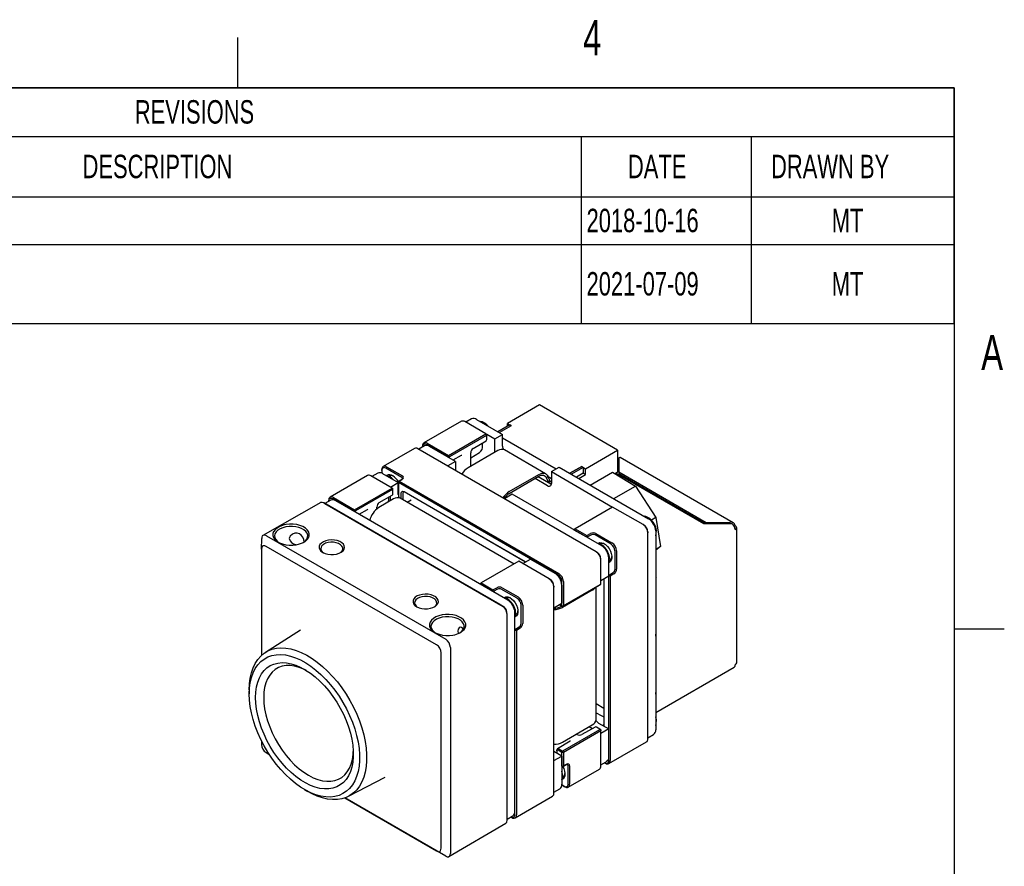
# Model space of a CAD drawing. Extents: x 5 to 274, y 5 to 212.
# Tile 11 of 11: x 185 to 274, y 135 to 212. Entities that reach past the tile are written whole.
import ezdxf
from ezdxf.enums import TextEntityAlignment as Align

# ---------------------------------------------------------------- set-up
doc = ezdxf.new("R2010")
doc.units = 0
doc.layers.get('0').update_dxf_attribs({"linetype": 'CONTINUOUS'})
doc.layers.add('FORMAT', color=7, linetype='CONTINUOUS')

# ---------------------------------------------------------------- blocks, each defined once
blk = doc.blocks.new('SW_TABLEANNOTATION_0')
at = {"color": 0, "linetype": 'CONTINUOUS'}
for p, q in [((134.292, 0), (0, 0)), ((134.292, -21.304), (134.292, 0)), ((0, -4.417), (134.292, -4.417)), ((100.557, -4.417), (100.557, -9.865)), ((115.943, -4.417), (115.943, -9.865)), ((0, -9.865), (134.292, -9.865)), ((100.557, -9.865), (100.557, -21.304)), ((115.943, -9.865), (115.943, -21.304)), ((0, -14.173), (134.292, -14.173)), ((0, -21.304), (134.292, -21.304))]:
    blk.add_line(p, q, dxfattribs=at)
at = {"color": 0, "linetype": 'CONTINUOUS', "width": 0.7}
for s, height, p in [('REVISIONS', 2.1167, (60.224, -3.877)), ('DESCRIPTION', 2.11667, (55.503, -8.809)), ('DATE', 2.1167, (104.797, -8.809)), ('DRAWN BY', 2.1167, (117.733, -8.809)), ('2018-10-16', 2.1167, (101.057, -13.687)), ('MT', 2.1167, (123.218, -13.687)), ('2021-07-09', 2.1167, (101.057, -19.406)), ('MT', 2.1167, (123.218, -19.406))]:
    blk.add_text(s, height=height, dxfattribs=at).set_placement(p, align=Align.BOTTOM_LEFT)

msp = doc.modelspace()

# ---------------------------------------------------------------- linework, layer by layer
at = {"color": 7, "linetype": 'CONTINUOUS'}
for p, q in [((231.706, 177.043), (228.807, 175.369)), ((238.777, 172.961), (231.706, 177.043)), ((224.66, 175.57), (221.266, 173.611)), ((226.87, 174.438), (224.96, 175.54)), ((225.571, 175.789), (225.05, 175.488)), ((226.021, 175.745), (228.367, 174.39)), ((228.807, 175.369), (229.16, 175.165)), ((228.807, 175.116), (228.807, 175.369)), ((223.475, 172.479), (226.87, 174.438)), ((226.911, 174.299), (226.87, 174.438)), ((226.87, 174.438), (226.94, 174.397)), ((229.019, 175.238), (227.958, 174.626)), ((229.16, 175.165), (228.093, 174.549)), ((229.153, 175.161), (229.019, 175.238)), ((221.566, 173.581), (223.475, 172.479)), ((226.911, 174.299), (223.575, 172.373)), ((225.72, 173.12), (226.891, 173.808)), ((226.574, 173.383), (226.574, 173.622)), ((226.94, 174.282), (226.911, 174.299)), ((226.94, 174.397), (227.66, 173.982)), ((226.94, 174.282), (226.94, 174.397)), ((226.94, 173.921), (226.94, 174.282)), ((227.66, 173.982), (228.367, 174.39)), ((227.66, 172.92), (227.66, 173.982)), ((228.367, 173.329), (228.367, 174.39)), ((228.367, 174.072), (233.223, 171.269)), ((220.418, 173.121), (217.589, 171.488)), ((236.84, 163.784), (220.718, 173.091)), ((221.328, 173.34), (220.808, 173.039)), ((221.142, 173.254), (221.142, 173.336)), ((221.142, 173.254), (221.142, 173.232)), ((223.405, 172.356), (221.495, 173.459)), ((224.125, 171.941), (221.778, 173.295)), ((227.943, 172.918), (225.256, 171.367)), ((225.493, 172.28), (226.292, 172.752)), ((225.493, 171.504), (225.493, 172.725)), ((232.262, 170.83), (228.543, 172.978)), ((235.878, 171.287), (238.777, 172.961)), ((238.777, 172.961), (238.777, 170.96)), ((223.405, 172.356), (223.475, 172.479)), ((223.546, 172.323), (223.405, 172.356)), ((224.125, 171.941), (223.417, 171.533)), ((223.575, 172.373), (223.475, 172.479)), ((223.575, 172.373), (223.546, 172.323)), ((223.546, 172.323), (223.546, 172.275)), ((223.894, 172.074), (224.662, 172.51)), ((224.125, 171.941), (224.125, 171.124)), ((238.777, 172.065), (238.791, 172.059)), ((238.868, 172.015), (238.791, 172.059)), ((238.868, 172.233), (238.868, 171.009)), ((249.222, 166.408), (239.004, 172.307)), ((217.086, 170.891), (216.565, 170.59)), ((217.465, 171.132), (217.465, 171.213)), ((217.465, 171.132), (217.465, 170.882)), ((219.254, 170.507), (217.819, 171.336)), ((217.889, 171.458), (219.325, 170.629)), ((232.792, 171.02), (233.499, 171.428)), ((232.792, 171.02), (232.792, 169.958)), ((232.792, 171.02), (238.325, 167.825)), ((233.499, 171.428), (241.577, 166.764)), ((234.457, 170.875), (235.524, 171.491)), ((235.524, 171.483), (234.464, 170.871)), ((235.666, 171.401), (234.605, 170.789)), ((235.666, 170.879), (235.058, 170.528)), ((235.524, 171.491), (235.878, 171.287)), ((235.524, 171.491), (235.524, 171.483)), ((235.524, 171.483), (235.666, 171.401)), ((235.666, 171.401), (235.666, 170.879)), ((235.666, 170.879), (235.878, 170.756)), ((235.878, 170.756), (235.878, 171.287)), ((236.295, 169.813), (238.307, 170.975)), ((238.307, 170.975), (240.404, 169.723)), ((238.777, 170.96), (238.551, 170.829)), ((238.652, 170.888), (246.54, 166.335)), ((238.868, 171.009), (246.787, 166.437)), ((238.868, 171.009), (238.868, 170.845)), ((216.175, 170.672), (212.781, 168.712)), ((218.384, 169.54), (216.475, 170.642)), ((217.536, 170.846), (218.95, 170.03)), ((218.243, 169.621), (218.95, 170.03)), ((218.947, 170.113), (219.26, 170.307)), ((219.018, 170.154), (218.947, 170.113)), ((218.953, 170.028), (218.947, 170.113)), ((218.947, 170.031), (218.947, 170.113)), ((218.95, 168.968), (218.95, 170.03)), ((218.953, 170.028), (219.018, 170.154)), ((218.953, 170.028), (218.953, 168.917)), ((233.375, 161.702), (218.953, 170.028)), ((219.334, 170.349), (219.018, 170.154)), ((219.018, 170.154), (233.446, 161.825)), ((228.975, 169.22), (231.662, 170.771)), ((228.975, 169.057), (231.662, 170.608)), ((232.438, 169.754), (231.311, 170.405)), ((231.593, 170.568), (232.723, 169.916)), ((232.322, 170.465), (232.455, 170.599)), ((232.792, 170.366), (232.481, 170.545)), ((232.514, 170.116), (232.655, 170.198)), ((235.27, 170.405), (235.878, 170.756)), ((238.868, 170.845), (246.681, 166.335)), ((214.99, 167.58), (218.384, 169.54)), ((218.426, 169.4), (215.09, 167.475)), ((218.426, 169.4), (218.384, 169.54)), ((218.384, 169.54), (218.455, 169.499)), ((218.455, 169.384), (218.426, 169.4)), ((218.455, 169.384), (218.455, 169.499)), ((218.455, 169.023), (218.455, 169.384)), ((219.469, 169.214), (230.453, 162.873)), ((230.453, 162.873), (219.54, 169.173)), ((232.792, 169.956), (232.723, 169.916)), ((238.428, 168.582), (240.404, 169.723)), ((240.404, 169.723), (242.241, 166.882)), ((211.936, 168.225), (206.717, 165.264)), ((212.843, 168.441), (212.322, 168.14)), ((212.657, 168.356), (212.657, 168.438)), ((212.657, 168.356), (212.657, 168.334)), ((214.919, 167.458), (213.01, 168.56)), ((213.081, 168.683), (214.99, 167.58)), ((228.849, 159.416), (213.293, 168.397)), ((217.235, 168.222), (218.405, 168.909)), ((218.526, 168.558), (217.854, 168.17)), ((218.077, 168.316), (218.089, 168.485)), ((218.089, 168.485), (218.089, 168.724)), ((218.243, 168.56), (218.243, 168.814)), ((229.411, 162.68), (219.126, 168.617)), ((219.212, 168.567), (219.22, 168.73)), ((219.22, 168.73), (219.22, 169.071)), ((219.363, 168.73), (219.346, 168.49)), ((219.363, 169.071), (219.363, 168.73)), ((219.737, 168.264), (220.121, 168.48)), ((220.1, 168.469), (220.121, 168.48)), ((229.256, 168.979), (228.549, 168.57)), ((237.335, 164.315), (229.256, 168.979)), ((228.354, 158.885), (212.231, 168.192)), ((212.231, 168.192), (212.302, 168.152)), ((212.302, 168.152), (228.426, 158.844)), ((212.586, 167.989), (212.558, 168.004)), ((228.142, 159.008), (212.586, 167.989)), ((214.919, 167.458), (214.99, 167.58)), ((215.061, 167.424), (214.919, 167.458)), ((215.09, 167.475), (214.99, 167.58)), ((215.09, 167.475), (215.061, 167.424)), ((215.061, 167.424), (215.061, 167.376)), ((215.409, 167.175), (216.177, 167.611)), ((217.008, 167.661), (217.008, 167.827)), ((217.854, 168.17), (217.182, 167.782)), ((238.325, 167.825), (234.931, 165.866)), ((241.082, 166.233), (238.325, 167.825)), ((242.241, 166.882), (241.831, 166.645)), ((242.241, 166.882), (242.641, 164.274)), ((246.787, 166.437), (248.909, 166.437)), ((246.787, 166.335), (246.787, 166.437)), ((248.909, 166.335), (248.909, 166.437)), ((234.931, 165.866), (234.86, 165.744)), ((234.86, 165.791), (234.889, 165.842)), ((234.86, 165.744), (234.86, 165.791)), ((235.918, 165.133), (234.86, 165.744)), ((234.931, 165.866), (234.889, 165.842)), ((234.931, 165.866), (235.994, 165.252)), ((241.082, 166.233), (241.153, 166.193)), ((241.507, 165.58), (241.507, 165.499)), ((242.214, 165.662), (242.214, 147.698)), ((246.54, 166.335), (249.085, 166.335)), ((249.404, 166.151), (249.31, 166.097)), ((249.535, 153.76), (249.535, 165.967)), ((206.593, 164.014), (206.601, 164.989)), ((207.025, 165.239), (207.026, 165.239)), ((207.026, 165.239), (223.237, 155.88)), ((235.918, 165.133), (235.994, 165.252)), ((236.064, 165.13), (235.918, 165.133)), ((235.994, 165.252), (236.332, 165.434)), ((236.064, 165.13), (235.994, 165.252)), ((236.4, 165.31), (236.064, 165.13)), ((236.064, 165.13), (236.064, 165.048)), ((238.183, 164.478), (236.747, 165.307)), ((236.818, 165.429), (238.254, 164.601)), ((241.507, 146.881), (241.507, 165.499)), ((206.593, 164.014), (206.593, 154.431)), ((222.396, 155.386), (207.018, 164.263)), ((236.84, 163.784), (236.91, 163.743)), ((238.537, 162.208), (238.537, 163.866)), ((238.678, 163.866), (238.678, 162.208)), ((242.214, 164.028), (242.641, 164.274)), ((242.641, 164.274), (242.214, 163.933)), ((229.839, 162.927), (226.445, 160.968)), ((232.597, 161.335), (229.839, 162.927)), ((230.193, 162.723), (230.9, 163.131)), ((230.9, 163.131), (233.092, 161.866)), ((237.264, 163.049), (237.264, 163.131)), ((237.264, 160.845), (237.264, 163.049)), ((237.971, 161.579), (237.971, 163.213)), ((242.27, 162.478), (242.214, 162.51)), ((242.214, 162.445), (242.27, 162.478)), ((242.27, 161.416), (242.27, 162.478)), ((232.597, 161.335), (232.668, 161.294)), ((233.728, 158.885), (233.728, 161.09)), ((233.87, 161.09), (233.87, 158.885)), ((237.971, 161.579), (237.264, 161.171)), ((237.514, 161.299), (237.524, 161.239)), ((237.524, 161.239), (237.524, 148.038)), ((237.971, 161.576), (237.968, 161.578)), ((237.971, 161.746), (238.042, 161.705)), ((238.042, 161.705), (237.971, 161.576)), ((238.113, 161.582), (237.971, 161.576)), ((237.971, 144.922), (237.971, 161.576)), ((238.042, 161.705), (238.366, 161.905)), ((238.113, 161.582), (238.042, 161.705)), ((238.439, 161.784), (238.113, 161.582)), ((238.113, 161.582), (238.113, 144.922)), ((242.27, 161.416), (242.214, 161.384)), ((226.445, 160.968), (226.375, 160.845)), ((226.375, 160.893), (226.404, 160.944)), ((226.375, 160.845), (226.375, 160.893)), ((227.433, 160.234), (226.375, 160.845)), ((226.445, 160.968), (226.404, 160.944)), ((226.445, 160.968), (227.508, 160.354)), ((227.433, 160.234), (227.508, 160.354)), ((227.579, 160.231), (227.433, 160.234)), ((227.508, 160.354), (227.847, 160.536)), ((227.579, 160.231), (227.508, 160.354)), ((227.915, 160.412), (227.579, 160.231)), ((227.579, 160.231), (227.579, 160.15)), ((229.698, 159.58), (228.262, 160.409)), ((228.333, 160.531), (229.769, 159.702)), ((233.021, 160.682), (233.021, 160.6)), ((233.021, 141.983), (233.021, 160.6)), ((233.728, 160.763), (233.728, 159.13)), ((236.484, 160.315), (233.797, 158.764)), ((237.164, 160.787), (233.828, 158.861)), ((233.87, 158.885), (237.264, 160.845)), ((236.836, 148.638), (236.836, 160.597)), ((237.164, 160.787), (237.264, 160.845)), ((228.17, 158.991), (228.142, 159.008)), ((230.051, 157.309), (230.051, 158.967)), ((230.193, 158.967), (230.193, 157.309)), ((233.021, 158.722), (233.728, 159.13)), ((233.516, 159.008), (233.728, 158.885)), ((233.77, 158.861), (233.516, 159.008)), ((233.726, 158.886), (233.656, 158.846)), ((233.728, 158.885), (233.87, 158.885)), ((233.77, 158.861), (233.728, 158.885)), ((233.828, 158.861), (233.77, 158.861)), ((233.828, 158.861), (233.87, 158.885)), ((228.771, 158.25), (228.772, 158.316)), ((228.779, 139.533), (228.779, 158.15)), ((229.486, 140.35), (229.486, 158.314)), ((210.099, 156.705), (206.943, 154.698)), ((229.486, 156.847), (229.556, 156.806)), ((229.556, 156.806), (229.486, 156.678)), ((229.627, 156.684), (229.486, 156.678)), ((229.486, 140.024), (229.486, 156.678)), ((229.556, 156.806), (229.881, 157.007)), ((229.627, 156.684), (229.556, 156.806)), ((229.954, 156.886), (229.627, 156.684)), ((229.627, 156.684), (229.627, 140.024)), ((223.237, 155.88), (223.238, 155.879)), ((242.251, 154.633), (242.251, 156.062)), ((223.662, 155.145), (223.662, 155.139)), ((223.662, 155.139), (223.662, 136.533)), ((222.821, 137.018), (222.821, 154.645)), ((242.251, 154.633), (242.214, 154.611)), ((242.214, 149.274), (249.31, 153.37)), ((242.251, 152.591), (242.214, 152.618)), ((242.251, 152.591), (242.214, 152.57)), ((242.251, 151.162), (242.251, 152.591)), ((205.48, 151.317), (205.48, 150.945)), ((236.836, 150.068), (237.524, 149.671)), ((236.836, 149.252), (237.299, 148.984)), ((237.299, 148.984), (237.524, 148.875)), ((233.797, 146.597), (236.484, 148.149)), ((236.729, 147.95), (235.548, 147.28)), ((236.345, 147.902), (236.493, 147.817)), ((237.164, 147.756), (236.851, 147.936)), ((237.052, 148.311), (237.971, 147.78)), ((237.164, 147.722), (237.164, 147.756)), ((237.264, 147.698), (237.164, 147.756)), ((237.971, 147.78), (237.264, 147.372)), ((237.517, 148.152), (237.423, 148.096)), ((237.971, 145.249), (237.971, 147.78)), ((233.828, 145.797), (237.164, 147.722)), ((237.264, 147.617), (233.87, 145.657)), ((235.092, 147.281), (235.037, 147.313)), ((237.264, 147.617), (237.164, 147.722)), ((237.264, 147.698), (237.264, 147.617)), ((237.264, 144.432), (237.264, 147.617)), ((241.507, 146.985), (242.027, 147.286)), ((206.593, 146.675), (206.593, 146.387)), ((234.49, 146.67), (233.33, 145.988)), ((233.457, 145.977), (233.77, 145.797)), ((237.988, 144.647), (241.382, 146.607)), ((207.018, 145.646), (207.261, 145.506)), ((207.018, 145.646), (207.026, 145.642)), ((207.026, 145.642), (207.025, 145.642)), ((207.261, 145.506), (207.026, 145.642)), ((233.728, 145.331), (233.021, 145.739)), ((233.021, 144.922), (233.728, 145.331)), ((233.281, 145.806), (233.281, 145.898)), ((233.281, 145.806), (233.281, 145.589)), ((233.728, 145.657), (233.387, 145.855)), ((233.728, 145.657), (233.77, 145.797)), ((233.728, 144.435), (233.728, 145.657)), ((233.87, 145.657), (233.728, 145.657)), ((233.728, 145.331), (233.728, 142.799)), ((233.77, 145.797), (233.828, 145.797)), ((233.87, 145.657), (233.828, 145.797)), ((233.87, 145.657), (233.87, 144.43)), ((233.728, 144.435), (233.87, 144.43)), ((233.799, 144.389), (233.728, 144.435)), ((233.799, 144.389), (233.728, 144.43)), ((234.124, 144.563), (233.799, 144.389)), ((233.799, 144.389), (233.87, 144.43)), ((233.87, 144.43), (234.197, 144.605)), ((234.294, 142.799), (234.294, 144.457)), ((234.436, 144.457), (234.436, 142.799)), ((237.264, 144.536), (237.785, 144.837)), ((237.598, 144.729), (237.618, 144.718)), ((237.688, 144.677), (237.598, 144.729)), ((214.446, 141.701), (217.762, 143.43)), ((234.311, 142.525), (237.14, 144.157)), ((233.724, 142.72), (233.941, 142.595)), ((234.011, 142.554), (233.724, 142.72)), ((210.464, 142.311), (210.786, 142.124)), ((214.107, 141.554), (222.396, 136.769)), ((223.237, 136.283), (214.107, 141.554)), ((229.503, 139.749), (232.897, 141.708)), ((233.021, 142.087), (233.542, 142.387)), ((228.779, 139.638), (229.299, 139.938)), ((229.113, 139.831), (229.132, 139.819)), ((229.203, 139.779), (229.113, 139.831)), ((223.531, 136.248), (228.659, 139.261)), ((223.237, 136.283), (222.396, 136.769)), ((223.238, 136.282), (223.237, 136.283)), ((223.662, 136.533), (223.662, 136.527))]:
    msp.add_line(p, q, dxfattribs=at)
at = {"color": 7, "linetype": 'CONTINUOUS', "flags": 128}
for points in [[(226.84, 175.343), (226.523, 175.518), (226.336, 175.562)], [(227.036, 175.158), (226.94, 175.258), (226.802, 175.371)], [(226.888, 173.809), (226.896, 173.811), (226.929, 173.855), (226.94, 173.921)], [(227.682, 172.767), (227.667, 172.837), (227.66, 172.92)], [(224.662, 172.51), (224.686, 172.521), (224.694, 172.523)], [(224.662, 172.51), (224.663, 172.51), (224.665, 172.511)], [(239.002, 172.303), (238.963, 172.309), (238.896, 172.264), (238.868, 172.233)], [(231.662, 170.771), (231.79, 170.833), (231.914, 170.872), (232.033, 170.887), (232.143, 170.876), (232.242, 170.841), (232.329, 170.782), (232.4, 170.701), (232.455, 170.599)], [(218.551, 170.26), (218.463, 170.352), (218.341, 170.455)], [(231.662, 170.608), (231.768, 170.66), (231.872, 170.692), (231.971, 170.704), (232.063, 170.695), (232.146, 170.666), (232.218, 170.617), (232.277, 170.55), (232.322, 170.465)], [(219.22, 169.071), (219.239, 169.169), (219.293, 169.231), (219.374, 169.247), (219.469, 169.214)], [(219.54, 169.173), (219.472, 169.196), (219.415, 169.185), (219.376, 169.141), (219.363, 169.071)], [(212.231, 168.192), (212.068, 168.249), (211.932, 168.223)], [(218.264, 168.407), (218.25, 168.476), (218.243, 168.56)], [(218.403, 168.911), (218.411, 168.913), (218.444, 168.957), (218.455, 169.023)], [(216.177, 167.611), (216.2, 167.622), (216.209, 167.625)], [(216.177, 167.611), (216.178, 167.612), (216.18, 167.613)], [(207.684, 165.613), (207.621, 165.431), (207.62, 165.245), (207.682, 165.062), (207.804, 164.889), (207.983, 164.734), (208.21, 164.602), (208.477, 164.498), (208.774, 164.425), (209.09, 164.388), (209.413, 164.387), (209.73, 164.422), (210.029, 164.492), (210.298, 164.594), (210.529, 164.724), (210.71, 164.878), (210.837, 165.05), (210.903, 165.232), (210.906, 165.418), (210.847, 165.601), (210.727, 165.774), (210.551, 165.93), (210.326, 166.064), (210.06, 166.169), (209.764, 166.243), (209.448, 166.282), (209.126, 166.285), (208.809, 166.251)], [(210.374, 164.631), (210.376, 164.632), (210.555, 164.774), (210.682, 164.933), (210.751, 165.103), (210.758, 165.279), (210.705, 165.451), (210.592, 165.614), (210.425, 165.76), (210.21, 165.884), (209.957, 165.98), (209.675, 166.045), (209.376, 166.076), (209.073, 166.072), (208.777, 166.032), (208.502, 165.959), (208.257, 165.855), (208.054, 165.725), (207.9, 165.574), (207.801, 165.409), (207.763, 165.235), (207.786, 165.06), (207.87, 164.892), (208.01, 164.736), (208.151, 164.631)], [(242.214, 165.223), (242.272, 165.422), (242.278, 165.737)], [(207.025, 165.239), (206.88, 165.29), (206.751, 165.28), (206.658, 165.213), (206.61, 165.098), (206.601, 164.994)], [(210.438, 164.697), (210.402, 164.9), (210.316, 165.107), (210.18, 165.286), (210.008, 165.406), (209.818, 165.461), (209.609, 165.452), (209.383, 165.368), (209.174, 165.19), (209.106, 165.063), (209.091, 164.971)], [(212.126, 163.723), (212.336, 163.627), (212.578, 163.562), (212.839, 163.531), (213.106, 163.535), (213.364, 163.575), (213.599, 163.649), (213.799, 163.751), (213.952, 163.877), (214.05, 164.021), (214.089, 164.173), (214.066, 164.327), (213.982, 164.473), (213.842, 164.604), (213.653, 164.713), (213.426, 164.794), (213.172, 164.843), (212.906, 164.856), (212.642, 164.834), (212.394, 164.777), (212.175, 164.688), (211.997, 164.573), (211.871, 164.437), (211.802, 164.289), (211.794, 164.134), (211.848, 163.984), (211.961, 163.844), (212.126, 163.723)], [(213.696, 163.692), (213.767, 163.745), (213.88, 163.874), (213.935, 164.016), (213.927, 164.16), (213.857, 164.299), (213.73, 164.424), (213.552, 164.526), (213.337, 164.6), (213.096, 164.64), (212.845, 164.645), (212.601, 164.613), (212.377, 164.547), (212.189, 164.452), (212.048, 164.332), (211.964, 164.196), (211.94, 164.052), (211.979, 163.909), (212.079, 163.776), (212.183, 163.692)], [(207.018, 164.263), (206.897, 164.318), (206.792, 164.334), (206.707, 164.31), (206.645, 164.247), (206.606, 164.147), (206.593, 164.014)], [(237.447, 164.321), (237.129, 164.496), (236.943, 164.541)], [(237.002, 164.537), (237.031, 164.559), (237.168, 164.61), (237.328, 164.605), (237.502, 164.543), (237.679, 164.428), (237.848, 164.267), (237.998, 164.071), (238.119, 163.852), (238.204, 163.623), (238.248, 163.4), (238.248, 163.195), (238.204, 163.022), (238.119, 162.892), (237.998, 162.813), (237.984, 162.808)], [(237.971, 162.783), (238.023, 162.94), (238.034, 163.294)], [(220.612, 158.824), (220.821, 158.729), (221.063, 158.664), (221.325, 158.633), (221.591, 158.637), (221.849, 158.677), (222.084, 158.75), (222.284, 158.853), (222.437, 158.979), (222.536, 159.122), (222.574, 159.275), (222.551, 159.428), (222.467, 159.574), (222.327, 159.706), (222.138, 159.815), (221.911, 159.896), (221.657, 159.944), (221.391, 159.958), (221.127, 159.935), (220.879, 159.878), (220.66, 159.79), (220.483, 159.675), (220.356, 159.539), (220.287, 159.39), (220.279, 159.236), (220.333, 159.085), (220.446, 158.945), (220.612, 158.824)], [(222.181, 158.794), (222.252, 158.847), (222.366, 158.976), (222.42, 159.117), (222.412, 159.262), (222.343, 159.401), (222.215, 159.525), (222.038, 159.628), (221.822, 159.701), (221.581, 159.742), (221.331, 159.746), (221.086, 159.715), (220.863, 159.649), (220.675, 159.553), (220.534, 159.434), (220.449, 159.297), (220.425, 159.153), (220.464, 159.01), (220.564, 158.878), (220.668, 158.794)], [(228.517, 159.639), (228.546, 159.66), (228.683, 159.712), (228.843, 159.707), (229.017, 159.644), (229.194, 159.529), (229.363, 159.369), (229.512, 159.173), (229.634, 158.954), (229.719, 158.725), (229.763, 158.501), (229.763, 158.297), (229.719, 158.124), (229.634, 157.994), (229.512, 157.915), (229.5, 157.91)], [(224.991, 156.909), (225.049, 157.092), (225.044, 157.279), (224.977, 157.461), (224.849, 157.632), (224.666, 157.785), (224.435, 157.915), (224.165, 158.017), (223.865, 158.086), (223.548, 158.12), (223.226, 158.118), (222.91, 158.08), (222.613, 158.007), (222.347, 157.902), (222.12, 157.769), (221.943, 157.614), (221.822, 157.441), (221.762, 157.258), (221.764, 157.072), (221.829, 156.889), (221.954, 156.718), (222.134, 156.563), (222.363, 156.432), (222.632, 156.33), (222.931, 156.259), (223.247, 156.223), (223.57, 156.224), (223.886, 156.26)], [(224.466, 156.437), (224.518, 156.468), (224.697, 156.609), (224.824, 156.769), (224.893, 156.939), (224.9, 157.115), (224.847, 157.287), (224.734, 157.45), (224.567, 157.596), (224.353, 157.72), (224.099, 157.816), (223.817, 157.881), (223.519, 157.912), (223.215, 157.908), (222.92, 157.868), (222.644, 157.795), (222.399, 157.691), (222.196, 157.561), (222.042, 157.41), (221.944, 157.245), (221.905, 157.071), (221.928, 156.896), (222.012, 156.728), (222.152, 156.572), (222.293, 156.467)], [(229.486, 157.875), (229.544, 158.074), (229.55, 158.389)], [(224.816, 156.762), (224.781, 156.84), (224.662, 156.948), (224.542, 156.962), (224.437, 156.906), (224.361, 156.786), (224.334, 156.626)], [(224.334, 156.626), (224.364, 156.43), (224.375, 156.403)], [(242.251, 156.062), (242.238, 156.229), (242.214, 156.345)], [(205.48, 151.317), (205.502, 151.862), (205.567, 152.377), (205.676, 152.857), (205.828, 153.3), (206.02, 153.7), (206.252, 154.056), (206.522, 154.363), (206.827, 154.62), (207.164, 154.824), (207.532, 154.974), (207.927, 155.067), (208.345, 155.105), (208.784, 155.085), (209.239, 155.009), (209.707, 154.878), (210.184, 154.691), (210.667, 154.45), (211.15, 154.159), (211.63, 153.818), (212.103, 153.432), (212.565, 153.002), (213.012, 152.533), (213.441, 152.029), (213.848, 151.493), (214.23, 150.931), (214.583, 150.346), (214.905, 149.744), (215.192, 149.13), (215.443, 148.508), (215.656, 147.884), (215.828, 147.264), (215.958, 146.651), (216.046, 146.052), (216.09, 145.471), (216.09, 144.913), (216.046, 144.383), (215.958, 143.885), (215.828, 143.423), (215.656, 143.001), (215.443, 142.622), (215.192, 142.29), (214.905, 142.008), (214.583, 141.777), (214.23, 141.6), (213.848, 141.479), (213.441, 141.413), (213.012, 141.404), (212.565, 141.451), (212.103, 141.556), (211.63, 141.715), (211.15, 141.929), (210.786, 142.124)], [(205.48, 150.945), (205.501, 151.471), (205.567, 151.967), (205.676, 152.43), (205.826, 152.854), (206.018, 153.235), (206.248, 153.572), (206.516, 153.86), (206.818, 154.097), (207.152, 154.281), (207.516, 154.41), (207.905, 154.484), (208.317, 154.502), (208.747, 154.462), (209.193, 154.367), (209.65, 154.216), (210.114, 154.011), (210.581, 153.754), (211.048, 153.447), (211.509, 153.093), (211.961, 152.694), (212.399, 152.255), (212.821, 151.779), (213.222, 151.271), (213.599, 150.734), (213.948, 150.174), (214.267, 149.595), (214.552, 149.003), (214.801, 148.403), (215.012, 147.799), (215.184, 147.198), (215.313, 146.605), (215.4, 146.024), (215.444, 145.462), (215.444, 144.922), (215.4, 144.41), (215.313, 143.93), (215.184, 143.487), (215.012, 143.083), (214.801, 142.724), (214.552, 142.411), (214.267, 142.149), (213.948, 141.938), (213.599, 141.781), (213.222, 141.679), (212.821, 141.633), (212.399, 141.644), (211.961, 141.712), (211.509, 141.835), (211.048, 142.013), (210.581, 142.244), (210.114, 142.527), (209.65, 142.858), (209.193, 143.234), (208.747, 143.654), (208.317, 144.112), (207.905, 144.605), (207.516, 145.128), (207.152, 145.677), (206.818, 146.247), (206.516, 146.833), (206.248, 147.43), (206.018, 148.033), (205.826, 148.635), (205.676, 149.233), (205.567, 149.821), (205.501, 150.393), (205.48, 150.945)], [(206.045, 150.618), (206.067, 151.113), (206.133, 151.579), (206.242, 152.009), (206.392, 152.4), (206.583, 152.748), (206.813, 153.05), (207.079, 153.301), (207.379, 153.501), (207.709, 153.647), (208.067, 153.738), (208.448, 153.772), (208.85, 153.749), (209.268, 153.67), (209.697, 153.536), (210.134, 153.346), (210.575, 153.105), (211.014, 152.813), (211.448, 152.474), (211.872, 152.092), (212.282, 151.669), (212.674, 151.211), (213.044, 150.721), (213.389, 150.205), (213.704, 149.668), (213.987, 149.114), (214.236, 148.551), (214.446, 147.982), (214.618, 147.415), (214.747, 146.854), (214.835, 146.305), (214.879, 145.773), (214.879, 145.264), (214.835, 144.783), (214.747, 144.335), (214.618, 143.924), (214.446, 143.554), (214.236, 143.229), (213.987, 142.952), (213.704, 142.725), (213.389, 142.552), (213.044, 142.434), (212.674, 142.371), (212.282, 142.366), (211.872, 142.417), (211.448, 142.524), (211.014, 142.686), (210.575, 142.901), (210.134, 143.168), (209.697, 143.484), (209.268, 143.845), (208.85, 144.248), (208.448, 144.689), (208.067, 145.164), (207.709, 145.667), (207.379, 146.195), (207.079, 146.741), (206.813, 147.3), (206.583, 147.867), (206.392, 148.435), (206.242, 149), (206.133, 149.556), (206.067, 150.097), (206.045, 150.618)], [(210.653, 153.057), (210.409, 153.177), (209.99, 153.342), (209.58, 153.452), (209.184, 153.505), (208.806, 153.5), (208.451, 153.439), (208.121, 153.321), (207.821, 153.148), (207.554, 152.921), (207.323, 152.644), (207.131, 152.319), (206.979, 151.949), (206.869, 151.54), (206.803, 151.094), (206.781, 150.618), (206.803, 150.116), (206.869, 149.594), (206.979, 149.058), (207.131, 148.513), (207.323, 147.965), (207.554, 147.421), (207.821, 146.886), (208.121, 146.367), (208.451, 145.869), (208.806, 145.397), (209.184, 144.956), (209.58, 144.552), (209.99, 144.189), (210.409, 143.87), (210.832, 143.6), (211.256, 143.381), (211.675, 143.216), (212.084, 143.106), (212.48, 143.053), (212.858, 143.058), (213.214, 143.119), (213.543, 143.237), (213.843, 143.41), (214.11, 143.637), (214.341, 143.914), (214.534, 144.239), (214.686, 144.609), (214.796, 145.018), (214.862, 145.464), (214.88, 145.735)], [(242.214, 150.922), (242.238, 151.011), (242.251, 151.162)], [(242.277, 148.596), (242.26, 148.698), (242.214, 148.87)], [(236.223, 147.998), (236.276, 147.95), (236.345, 147.902)], [(236.851, 147.936), (236.788, 147.96), (236.734, 147.953), (236.729, 147.948)], [(242.214, 148.085), (242.266, 148.242), (242.277, 148.595)], [(233.281, 145.898), (233.299, 145.956), (233.339, 145.993), (233.393, 146), (233.457, 145.977)], [(234.517, 146.689), (234.518, 146.691), (234.5, 146.676), (234.49, 146.67)], [(233.387, 145.855), (233.349, 145.868), (233.316, 145.864), (233.292, 145.842), (233.281, 145.806)], [(233.805, 144.392), (233.901, 144.199), (233.977, 143.97), (234.01, 143.75), (233.999, 143.552), (233.944, 143.389), (233.849, 143.271), (233.745, 143.213)], [(233.792, 143.697), (233.775, 143.8), (233.728, 143.972)], [(233.728, 143.187), (233.781, 143.343), (233.792, 143.697)], [(228.655, 139.259), (228.746, 139.364), (228.779, 139.533)], [(222.396, 136.769), (222.518, 136.714), (222.622, 136.698), (222.707, 136.722), (222.77, 136.785), (222.808, 136.884), (222.821, 137.018)], [(223.238, 136.282), (223.374, 136.226), (223.493, 136.231), (223.589, 136.299), (223.649, 136.421), (223.662, 136.527)]]:
    msp.add_lwpolyline(points, dxfattribs=at)
at = {"color": 7, "linetype": 'CONTINUOUS'}
for centre, radius, start, end in [((224.785, 175.295), 0.302, 54.38242, 114.30712), ((225.757, 175.377), 0.453, 54.38242, 114.30712), ((221.401, 173.378), 0.262, 50.79671, 189.21404), ((220.542, 172.846), 0.302, 54.38242, 114.30712), ((221.357, 173.289), 0.218, 50.79671, 189.21404), ((221.515, 172.927), 0.453, 54.38242, 114.30712), ((225.998, 172.698), 0.506, 123.34016, 176.87232), ((225.88, 173.315), 0.698, 306.20937, 5.57568), ((228.293, 172.44), 0.593, 65.09824, 126.21221), ((229.076, 173.351), 0.709, 181.84155, 208.19146), ((238.698, 171.516), 0.712, 76.30965, 83.63846), ((238.713, 171.79), 0.32, 61.07055, 78.41278), ((217.272, 170.478), 0.453, 54.38242, 114.30712), ((217.724, 171.255), 0.262, 50.79671, 189.21404), ((217.681, 171.167), 0.218, 50.79671, 189.21404), ((226.16, 169.913), 1.712, 121.88907, 148.96476), ((216.299, 170.397), 0.302, 54.38242, 114.30712), ((217.745, 169.747), 0.925, 49.70453, 83.75004), ((218.169, 170.274), 0.466, 52.17781, 123.38746), ((218.309, 170.257), 0.404, 60.07352, 115.25795), ((217.666, 169.394), 1.477, 29.30707, 57.69545), ((219.217, 170.406), 0.108, 293.79562, 69.66816), ((219.272, 170.487), 0.151, 293.79562, 69.66816), ((236.008, 172.258), 4.099, 205.94932, 211.50726), ((240.053, 174.14), 8.383, 204.98747, 208.05591), ((233.079, 170.498), 0.683, 214.04419, 238.53139), ((233.269, 170.622), 0.746, 214.63862, 230.22601), ((229.862, 167.783), 1.688, 121.69684, 149.15699), ((232.576, 169.923), 0.218, 230.79671, 9.21404), ((212.915, 168.48), 0.262, 50.79671, 189.21404), ((212.872, 168.391), 0.218, 50.79671, 189.21404), ((213.029, 168.029), 0.453, 54.38242, 114.30712), ((217.513, 167.799), 0.506, 123.34016, 176.87232), ((218.876, 168.079), 0.593, 65.09824, 126.21221), ((219.659, 168.991), 0.709, 181.84155, 208.19146), ((229.712, 167.862), 1.403, 121.68082, 148.71808), ((218.212, 166.198), 1.889, 123.03973, 167.10062), ((241.08, 166.073), 0.925, 49.70453, 83.75004), ((240.832, 165.599), 1.383, 2.60548, 57.39452), ((240.726, 165.539), 1.564, 6.03617, 52.62289), ((249.027, 166.07), 0.385, 12.10988, 107.88512), ((209.112, 164.406), 1.87, 99.35068, 139.78173), ((240.585, 165.457), 0.922, 2.60548, 57.39452), ((240.739, 165.545), 0.768, 2.60548, 57.39452), ((248.713, 165.752), 0.692, 2.60548, 57.39452), ((249.334, 165.967), 0.196, 290.78342, 69.21657), ((209.836, 165.186), 0.775, 196.14796, 257.38054), ((236.57, 164.949), 0.541, 62.69935, 116.146), ((236.57, 164.964), 0.386, 62.69935, 116.146), ((236.343, 163.007), 0.922, 2.60548, 57.39452), ((237.405, 164.158), 0.381, 58.8201, 124.84081), ((236.589, 163.15), 1.383, 2.60548, 57.39452), ((236.482, 163.087), 1.566, 7.59971, 53.72787), ((237.769, 163.831), 0.768, 2.60548, 57.39452), ((237.757, 163.824), 0.922, 2.60548, 57.39452), ((236.496, 163.096), 0.768, 2.60548, 57.39452), ((237.862, 163.357), 0.39, 295.12738, 0.24897), ((238.151, 162.226), 0.386, 303.85004, 357.3048), ((238.138, 162.233), 0.541, 303.85004, 357.3048), ((232.1, 160.558), 0.922, 2.60548, 57.39452), ((232.254, 160.647), 0.768, 2.60548, 57.39452), ((232.347, 160.7), 1.383, 2.60548, 57.39452), ((232.961, 161.055), 0.768, 2.60548, 57.39452), ((232.949, 161.048), 0.922, 2.60548, 57.39452), ((228.085, 160.051), 0.541, 62.69935, 116.146), ((228.085, 160.065), 0.386, 62.69935, 116.146), ((236.101, 161.02), 0.803, 298.49725, 323.93126), ((228.352, 158.726), 0.925, 49.70453, 83.75004), ((228.916, 159.245), 0.396, 59.41961, 115.91187), ((228.104, 158.251), 1.383, 2.60548, 57.39452), ((227.998, 158.191), 1.564, 6.03617, 52.62289), ((229.284, 158.932), 0.768, 2.60548, 57.39452), ((229.272, 158.925), 0.922, 2.60548, 57.39452), ((227.859, 158.108), 0.921, 2.61659, 57.48131), ((228.001, 158.188), 0.781, 9.43113, 57.07962), ((229.376, 158.459), 0.391, 295.88175, 0.20965), ((232.985, 160.101), 1.423, 271.46794, 298.12335), ((232.99, 160.274), 1.712, 271.03202, 298.1057), ((223.727, 157.796), 1.544, 275.92488, 324.93953), ((229.666, 157.327), 0.386, 303.85004, 357.3048), ((229.653, 157.335), 0.541, 303.85004, 357.3048), ((222.688, 155.072), 0.977, 4.25418, 55.74693), ((221.967, 154.647), 0.854, 359.8717, 59.84211), ((249.182, 153.552), 0.223, 305.15454, 6.15763), ((249.31, 153.782), 0.226, 294.37466, 354.3052), ((236.245, 148.691), 0.593, 293.77963, 354.90023), ((237.426, 148.913), 0.709, 211.79413, 238.15977), ((235.321, 147.732), 0.505, 243.08382, 296.70519), ((241.213, 146.849), 0.296, 305.01333, 6.29885), ((241.786, 147.643), 0.432, 304.05635, 7.25583), ((207.447, 146.385), 0.854, 179.8717, 239.84211), ((232.997, 148.084), 1.689, 270.83981, 298.2979), ((237.53, 145.2), 0.444, 305.01333, 6.29885), ((234.187, 144.476), 0.108, 350.33483, 126.19121), ((234.286, 144.483), 0.152, 350.33483, 126.19121), ((236.97, 144.4), 0.296, 305.01333, 6.29885), ((237.756, 144.887), 0.218, 230.79671, 9.21404), ((237.854, 144.88), 0.262, 230.79671, 9.21404), ((233.647, 143.743), 0.363, 292.64866, 3.02176), ((233.3, 142.745), 0.432, 304.05635, 7.25583), ((234.079, 142.764), 0.218, 230.79671, 9.21404), ((234.177, 142.757), 0.262, 230.79671, 9.21404), ((232.727, 141.95), 0.296, 305.01333, 6.29885), ((229.27, 139.989), 0.218, 230.79671, 9.21404), ((229.369, 139.982), 0.262, 230.79671, 9.21404), ((229.045, 140.302), 0.444, 305.01333, 6.29885)]:
    msp.add_arc(centre, radius, start, end, dxfattribs=at)
at = {"layer": 'FORMAT', "color": 7, "linetype": 'CONTINUOUS'}
for p, q in [((204.45, 205.7), (204.45, 210.225)), ((10.2, 205.7), (269.2, 205.7)), ((269.2, 205.7), (269.2, 10.2)), ((269.2, 156.825), (273.725, 156.825))]:
    msp.add_line(p, q, dxfattribs=at)

# ---------------------------------------------------------------- block references
at = {"color": 7, "linetype": 'CONTINUOUS'}
msp.add_blockref('SW_TABLEANNOTATION_0', (134.908, 205.7), dxfattribs=at)

# ---------------------------------------------------------------- texts
at = {"layer": 'FORMAT', "width": 0.7}
for s, p in [('4', (235.652, 207.673)), ('A', (271.633, 179.236))]:
    msp.add_text(s, height=3.175, dxfattribs=at).set_placement(p, align=Align.BOTTOM_LEFT)

doc.saveas('drawing.dxf')
